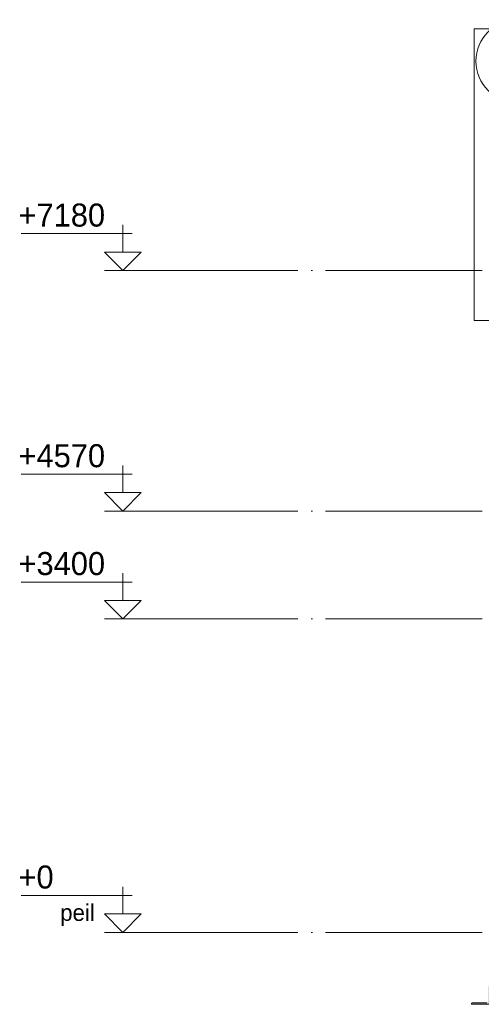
# Model space of a CAD drawing. Header units: millimetres. Extents: x -1359 to 538036, y -4592 to 9900.
# Tile 37 of 43: x 493040 to 498046, y -780 to 9900. Entities that reach past the tile are written whole.
import ezdxf

# ---------------------------------------------------------------- set-up
doc = ezdxf.new("R2010")
doc.units = ezdxf.units.MM
doc.linetypes.add('WSP_stramienlijn', pattern=[2000, 1700, -150, 0, -150])
for name, color, linetype, lineweight in [('07_stramien', 4, 'Continuous', 13), ('07_stramien - levels', 7, 'Continuous', 13), ('28_hoofddraagconstructies - kolommen en liggers', 1, 'Continuous', 13), ('28_hoofddraagconstructies - kolommen en liggers - staal', 1, 'Continuous', 13), ('28_hoofddraagconstructies - kolommen en liggers - staal -cut-', 2, 'Continuous', 13), ('28_hoofddraagconstructies - kolommen en liggers -cut-', 2, 'Continuous', 18)]:
    doc.layers.add(name, color=color, linetype=linetype, lineweight=lineweight)
doc.styles.add('Revittext', font='txt', dxfattribs={"height": 250})
doc.styles.add('Revittext_1', font='txt', dxfattribs={"height": 180})

# ---------------------------------------------------------------- blocks, each defined once
blk = doc.blocks.new('Structural Framing 1 - Structural Framing 1-1333742-as 0')
at = {"layer": '28_hoofddraagconstructies - kolommen en liggers -cut-'}
for p, q in [((21960, 9800), (18930, 9800)), ((18930, 9800), (18930, 6636.951155)), ((21960, 6636.951155), (21960, 9800)), ((18930, 6636.951155), (21960, 6636.951155))]:
    blk.add_line(p, q, dxfattribs=at)
blk = doc.blocks.new('Level - Level _ description-214686-as 0')
at = {"layer": '07_stramien - levels'}
for p, q in [((15120, 200), (15120, 496)), ((14018, 400), (15223, 400)), ((14921, 200), (15120, 0)), ((14921, 200), (15318, 200)), ((15318, 200), (15120, 0)), ((15318, 0), (14921, 0))]:
    blk.add_line(p, q, dxfattribs=at)
blk = doc.blocks.new('Level - Level-3995-as 0')
at = {"layer": '07_stramien - levels'}
for p, q in [((15120, 3600), (15120, 3896)), ((14018, 3800), (15223, 3800)), ((14921, 3600), (15120, 3400)), ((14921, 3600), (15318, 3600)), ((15318, 3600), (15120, 3400)), ((15318, 3400), (14921, 3400))]:
    blk.add_line(p, q, dxfattribs=at)
blk = doc.blocks.new('Grid - Stramienbol 9_0mm-3500-as 0')
at = {"layer": '07_stramien'}
blk.add_circle((19400, 9450), 450, dxfattribs=at)

msp = doc.modelspace()

# ---------------------------------------------------------------- hatches: boundary and pattern name
at = {"layer": '28_hoofddraagconstructies - kolommen en liggers - staal'}
msp.add_hatch(color=256, dxfattribs=at).paths.add_polyline_path([(498138.4, -780), (498138.4, -580), (498131.4, -580), (498125.1, -582.6), (498122.4, -589), (498122.4, -746), (498117.2, -758.7), (498104.4, -764), (497947.4, -764), (497941.1, -766.6), (497938.4, -773), (497938.4, -780)])

# ---------------------------------------------------------------- linework, layer by layer
at = {"layer": '07_stramien - levels', "linetype": 'WSP_stramienlijn'}
for p, q in [((494356.9, 7180), (522434.4, 7180)), ((494356.9, 4570), (500146.1, 4570)), ((494356.9, 3400), (522434.4, 3400)), ((494356.9, 0), (522434.4, 0))]:
    msp.add_line(p, q, dxfattribs=at)
at = {"layer": '28_hoofddraagconstructies - kolommen en liggers - staal -cut-'}
for p, q in [((497938.4, -773), (497938.4, -780)), ((497938.4, -780), (498138.4, -780)), ((498104.4, -764), (497947.4, -764))]:
    msp.add_line(p, q, dxfattribs=at)
msp.add_arc((497947.4, -773), 9, 90, 180, dxfattribs=at)

# ---------------------------------------------------------------- block references
at = {"layer": '07_stramien'}
msp.add_blockref('Grid - Stramienbol 9_0mm-3500-as 0', (479038.4, 0), dxfattribs=at)
at = {"layer": '07_stramien - levels'}
for name, p in [('Level - Level-3995-as 0', (479038.4, 3780)), ('Level - Level-3995-as 0', (479038.4, 1170)), ('Level - Level-3995-as 0', (479038.4, 0)), ('Level - Level _ description-214686-as 0', (479038.4, 0))]:
    msp.add_blockref(name, p, dxfattribs=at)
at = {"layer": '28_hoofddraagconstructies - kolommen en liggers'}
msp.add_blockref('Structural Framing 1 - Structural Framing 1-1333742-as 0', (479038.4, 0), dxfattribs=at)

# ---------------------------------------------------------------- texts
at = {"layer": '07_stramien - levels', "attachment_point": 1}
for s, insert, char_height, width, style in [('+7180', (493027.2, 7905.7), 250, 1178.481, 'Revittext'), ('+4570', (493027.2, 5295.7), 250, 1178.481, 'Revittext'), ('+3400', (493027.2, 4125.7), 250, 1178.481, 'Revittext'), ('+0', (493027.2, 725.7), 250, 481.012, 'Revittext'), ('peil', (493479.4, 304.4), 180, 440.928, 'Revittext_1')]:
    msp.add_mtext(s, dxfattribs=dict(at, insert=insert, char_height=char_height, width=width, style=style))

doc.saveas('drawing.dxf')
